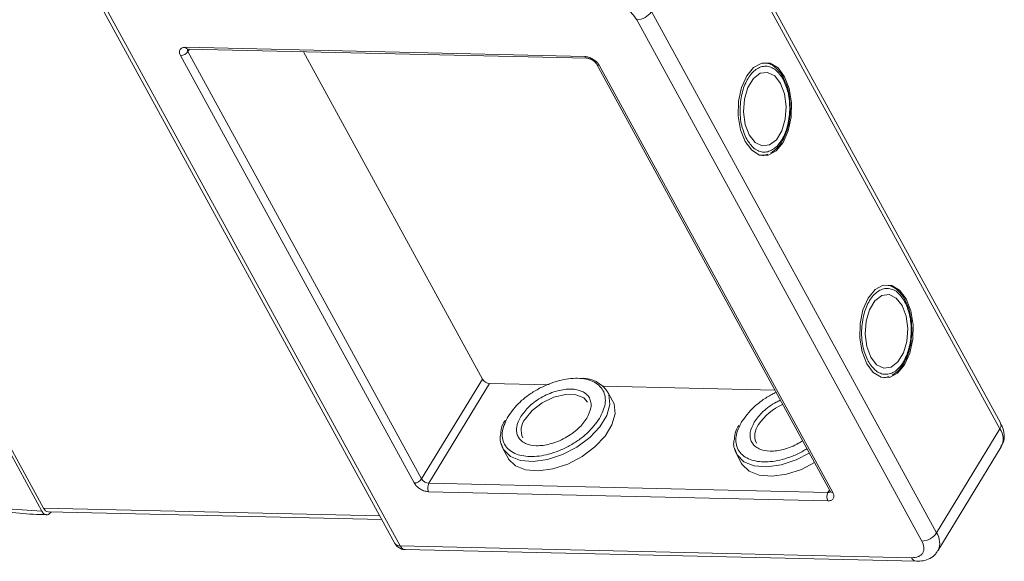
# Model space of a CAD drawing. Header units: millimetres. Extents: x 2098 to 3561, y 550 to 1583.
# Tile 67 of 84: x 3077 to 3149, y 1426 to 1466. Entities that reach past the tile are written whole.
import ezdxf

# ---------------------------------------------------------------- set-up
doc = ezdxf.new("R2010")
doc.units = ezdxf.units.MM

msp = doc.modelspace()

# ---------------------------------------------------------------- linework, layer by layer
at = {"color": 7, "linetype": 'Continuous', "lineweight": 15}
for p, q in [((3148.936, 1436.095), (3127.899, 1474.548)), ((3127.845, 1474.109), (3148.883, 1435.656)), ((3055.899, 1470.782), (3078.317, 1429.807)), ((3078.186, 1429.592), (3055.769, 1470.567)), ((3081.82, 1468.191), (3104.237, 1427.216)), ((3082.218, 1467.999), (3104.635, 1427.025)), ((3144.214, 1427.984), (3123.176, 1466.437)), ((3122.085, 1465.84), (3143.122, 1427.386)), ((3088.799, 1463.802), (3118.249, 1463.127)), ((3089.081, 1463.667), (3088.971, 1463.487)), ((3106.215, 1431.968), (3088.971, 1463.487)), ((3088.975, 1463.669), (3118.426, 1462.994)), ((3097.49, 1463.474), (3110.697, 1439.334)), ((3105.669, 1431.669), (3088.425, 1463.188)), ((3119.113, 1462.575), (3136.357, 1431.056)), ((3119.312, 1462.48), (3136.556, 1430.961)), ((3133.027, 1461.315), (3132.95, 1461.484)), ((3131.473, 1455.832), (3131.36, 1455.818)), ((3131.505, 1455.848), (3131.755, 1455.931)), ((3141.994, 1444.925), (3141.917, 1445.094)), ((3140.44, 1439.442), (3140.327, 1439.428)), ((3140.472, 1439.458), (3140.722, 1439.541)), ((3106.215, 1431.968), (3110.697, 1439.334)), ((3106.747, 1431.645), (3111.228, 1439.01)), ((3111.228, 1439.01), (3115.618, 1438.909)), ((3119.625, 1438.818), (3132.27, 1438.527)), ((3120.311, 1437.735), (3119.931, 1438.428)), ((3148.883, 1435.656), (3144.214, 1427.984)), ((3144.314, 1426.661), (3148.983, 1434.333)), ((3112.211, 1434.205), (3112.591, 1433.511)), ((3129.451, 1433.809), (3129.83, 1433.116)), ((3136.197, 1430.969), (3106.747, 1431.645)), ((3136.183, 1430.347), (3106.732, 1431.023)), ((3136.307, 1431.149), (3136.197, 1430.969)), ((3103.131, 1429.237), (3078.317, 1429.807)), ((3078.67, 1429.541), (3103.274, 1428.976)), ((3142.375, 1426.159), (3104.635, 1427.025)), ((3104.989, 1426.759), (3142.729, 1425.893))]:
    msp.add_line(p, q, dxfattribs=at)
at = {"color": 7, "linetype": 'Continuous', "lineweight": 15, "flags": 128}
for points in [[(3133.003, 1461.635), (3132.516, 1462.278), (3131.934, 1462.623), (3131.314, 1462.638), (3130.717, 1462.319), (3130.201, 1461.7), (3129.817, 1460.84), (3129.602, 1459.823), (3129.577, 1458.75), (3129.745, 1457.725), (3130.09, 1456.848), (3130.576, 1456.205), (3131.158, 1455.86), (3131.778, 1455.846), (3132.375, 1456.164), (3132.891, 1456.783), (3133.275, 1457.643), (3133.49, 1458.66), (3133.515, 1459.733), (3133.347, 1460.759), (3133.003, 1461.635)], [(3132.704, 1461.144), (3132.268, 1461.698), (3131.746, 1461.955), (3131.199, 1461.885), (3130.694, 1461.496), (3130.292, 1460.836), (3130.041, 1459.983), (3129.972, 1459.04), (3130.092, 1458.122), (3130.388, 1457.339), (3130.824, 1456.785), (3131.346, 1456.528), (3131.893, 1456.598), (3132.398, 1456.987), (3132.8, 1457.647), (3133.051, 1458.501), (3133.12, 1459.443), (3133, 1460.361), (3132.704, 1461.144)], [(3141.97, 1445.245), (3141.483, 1445.888), (3140.901, 1446.233), (3140.281, 1446.248), (3139.684, 1445.93), (3139.168, 1445.31), (3138.784, 1444.45), (3138.569, 1443.434), (3138.544, 1442.36), (3138.712, 1441.335), (3139.056, 1440.458), (3139.543, 1439.815), (3140.125, 1439.47), (3140.745, 1439.456), (3141.342, 1439.774), (3141.858, 1440.393), (3142.242, 1441.253), (3142.457, 1442.27), (3142.482, 1443.343), (3142.314, 1444.369), (3141.97, 1445.245)], [(3141.671, 1444.754), (3141.235, 1445.308), (3140.713, 1445.565), (3140.166, 1445.495), (3139.661, 1445.107), (3139.259, 1444.446), (3139.008, 1443.593), (3138.939, 1442.65), (3139.059, 1441.732), (3139.355, 1440.949), (3139.791, 1440.395), (3140.313, 1440.138), (3140.86, 1440.208), (3141.365, 1440.597), (3141.767, 1441.258), (3142.018, 1442.111), (3142.087, 1443.053), (3141.967, 1443.971), (3141.671, 1444.754)], [(3119.985, 1438.319), (3120.036, 1438.189), (3120.11, 1437.463), (3119.884, 1436.653), (3119.375, 1435.817), (3118.622, 1435.018), (3117.679, 1434.316), (3116.617, 1433.762), (3115.515, 1433.397), (3114.453, 1433.249), (3113.512, 1433.328), (3112.761, 1433.629), (3112.255, 1434.13), (3112.056, 1434.635)], [(3113.845, 1436.367), (3114.375, 1437.015), (3115.11, 1437.579), (3115.961, 1437.99), (3116.825, 1438.199), (3117.598, 1438.181), (3118.187, 1437.939), (3118.465, 1437.625)], [(3112.591, 1433.511), (3112.635, 1433.436), (3113.14, 1432.936), (3113.892, 1432.635), (3114.833, 1432.555), (3115.894, 1432.704), (3116.996, 1433.068), (3118.058, 1433.622), (3119.001, 1434.325), (3119.755, 1435.123), (3120.263, 1435.959), (3120.489, 1436.77), (3120.415, 1437.496), (3120.311, 1437.735)], [(3134.823, 1433.861), (3133.856, 1433.366), (3132.754, 1433.001), (3131.693, 1432.853), (3130.752, 1432.933), (3130, 1433.234), (3129.495, 1433.734), (3129.295, 1434.24)], [(3129.83, 1433.116), (3129.874, 1433.041), (3130.38, 1432.54), (3131.131, 1432.239), (3132.072, 1432.16), (3133.133, 1432.308), (3134.236, 1432.673), (3135.202, 1433.168)]]:
    msp.add_lwpolyline(points, dxfattribs=at)
at = {"color": 7, "linetype": 'Continuous', "lineweight": 15}
for centre, radius, start, end in [((3122.054, 1467.192), 1.353, 271.29253, 326.07318), ((3088.41, 1463.865), 0.676, 271.29253, 326.07318), ((3088.999, 1463.885), 0.217, 202.38401, 263.66952), ((3089.171, 1463.617), 0.239, 166.96444, 213.12547), ((3118.446, 1463.204), 0.211, 201.41619, 264.73451), ((3119.291, 1462.689), 0.211, 212.59835, 275.95795), ((3118.068, 1437.146), 2.248, 31.46144, 94.78041), ((3111.275, 1439.685), 0.676, 211.28833, 266.07738), ((3134.516, 1433.667), 4.135, 113.66206, 146.11822), ((3114.856, 1435.553), 1.298, 141.16362, 204.84518), ((3132.095, 1435.158), 1.298, 141.16362, 204.84518), ((3148.529, 1435.922), 0.443, 323.05751, 22.98806), ((3147.858, 1434.913), 1.266, 332.73921, 35.93869), ((3105.654, 1432.345), 0.676, 271.29253, 326.07318), ((3106.793, 1432.319), 0.676, 211.28833, 266.07738), ((3107.34, 1431.32), 0.676, 151.28833, 206.07738), ((3136.79, 1430.644), 0.676, 151.28833, 206.07738), ((3136.221, 1431.206), 0.239, 264.24648, 310.36926), ((3136.54, 1431.181), 0.221, 214.37766, 274.3082), ((3078.709, 1429.961), 0.422, 201.42703, 264.62651), ((3143.092, 1428.739), 1.353, 271.29253, 326.07318), ((3143.112, 1427.234), 1.333, 335.01474, 34.24778), ((3104.599, 1427.459), 0.436, 213.84386, 274.84199), ((3105.037, 1427.19), 0.434, 202.38401, 263.66952), ((3142.783, 1426.332), 0.443, 203.06997, 262.89888)]:
    msp.add_arc(centre, radius, start, end, dxfattribs=at)
for points, knots in [([(3078.186, 1429.592), (3077.221, 1429.643), (3075.261, 1429.747), (3072.102, 1430.305), (3069.053, 1431.11), (3066.189, 1432.104), (3063.56, 1433.204), (3060.947, 1434.487), (3057.528, 1436.431), (3054.299, 1438.669), (3051.378, 1441.115), (3049.18, 1443.202), (3047.058, 1445.54), (3045.131, 1448.088), (3043.574, 1450.616), (3042.369, 1453.137), (3041.521, 1455.66), (3041.107, 1457.959), (3041.048, 1459.996), (3041.262, 1461.771), (3041.745, 1463.437), (3042.751, 1465.481), (3044.275, 1467.205), (3046.251, 1468.548), (3048.086, 1469.434), (3050.321, 1470.118), (3052.941, 1470.544), (3054.836, 1470.559), (3055.769, 1470.567)], [0, 0, 0, 0, 0.038823, 0.07885, 0.119997, 0.152169, 0.184336, 0.217193, 0.250044, 0.315664, 0.347836, 0.380003, 0.421155, 0.461181, 0.5, 0.538824, 0.57885, 0.619997, 0.652169, 0.684336, 0.717193, 0.750044, 0.815664, 0.847836, 0.880003, 0.921155, 0.961179, 1, 1, 1, 1]), ([(3119.958, 1467.133), (3120.148, 1467.112), (3120.442, 1467.08), (3120.862, 1466.915), (3121.18, 1466.747), (3121.475, 1466.542), (3121.815, 1466.244), (3121.979, 1465.999), (3122.085, 1465.84)], [0, 0, 0, 0, 0.239443, 0.369807, 0.5, 0.630364, 0.760557, 1, 1, 1, 1]), ([(3088.425, 1463.188), (3088.391, 1463.268), (3088.339, 1463.39), (3088.348, 1463.534), (3088.386, 1463.633), (3088.456, 1463.711), (3088.581, 1463.786), (3088.713, 1463.796), (3088.799, 1463.802)], [0, 0, 0, 0, 0.239443, 0.36955, 0.5, 0.630107, 0.760557, 1, 1, 1, 1]), ([(3088.913, 1463.664), (3088.914, 1463.665), (3088.916, 1463.667), (3088.955, 1463.668), (3088.976, 1463.669)], [0, 0, 0, 0, 0.488825, 1, 1, 1, 1]), ([(3118.249, 1463.127), (3118.344, 1463.116), (3118.491, 1463.1), (3118.701, 1463.017), (3118.86, 1462.933), (3119.008, 1462.831), (3119.178, 1462.682), (3119.259, 1462.559), (3119.312, 1462.48)], [0, 0, 0, 0, 0.239443, 0.36955, 0.5, 0.630107, 0.760557, 1, 1, 1, 1]), ([(3118.426, 1462.994), (3118.427, 1462.994), (3118.445, 1462.995), (3118.505, 1462.987), (3118.594, 1462.965), (3118.699, 1462.926), (3118.774, 1462.885), (3118.816, 1462.861)], [0, 0, 0, 0, 0.005502, 0.267632, 0.473873, 0.70006, 1, 1, 1, 1]), ([(3118.816, 1462.861), (3118.868, 1462.826), (3118.94, 1462.777), (3119.023, 1462.698), (3119.074, 1462.638), (3119.106, 1462.591), (3119.113, 1462.576), (3119.113, 1462.576)], [0, 0, 0, 0, 0.385706, 0.535653, 0.767322, 0.990927, 1, 1, 1, 1]), ([(3132.95, 1461.484), (3132.931, 1461.527), (3132.832, 1461.749), (3132.589, 1462.075), (3132.214, 1462.422), (3131.859, 1462.627), (3131.631, 1462.636), (3131.564, 1462.639)], [0, 0, 0, 0, 0.063726, 0.326043, 0.596808, 0.881417, 1, 1, 1, 1]), ([(3130.202, 1457.032), (3130.064, 1457.347), (3129.85, 1457.833), (3129.728, 1458.637), (3129.705, 1459.284), (3129.757, 1459.93), (3129.921, 1460.719), (3130.274, 1461.566), (3130.781, 1462.133), (3131.244, 1462.374), (3131.62, 1462.431), (3131.991, 1462.356), (3132.447, 1462.102), (3132.716, 1461.707), (3132.891, 1461.451)], [0, 0, 0, 0, 0.119721, 0.184837, 0.25, 0.315115, 0.380279, 0.5, 0.619721, 0.684837, 0.75, 0.815115, 0.880279, 1, 1, 1, 1]), ([(3132.891, 1461.451), (3133.029, 1461.136), (3133.242, 1460.65), (3133.364, 1459.846), (3133.387, 1459.2), (3133.335, 1458.553), (3133.171, 1457.764), (3132.818, 1456.917), (3132.311, 1456.35), (3131.848, 1456.109), (3131.473, 1456.052), (3131.102, 1456.128), (3130.645, 1456.381), (3130.376, 1456.776), (3130.202, 1457.032)], [0, 0, 0, 0, 0.119721, 0.184837, 0.25, 0.315115, 0.380279, 0.5, 0.619721, 0.684837, 0.75, 0.815115, 0.880279, 1, 1, 1, 1]), ([(3133.423, 1459.199), (3133.416, 1459.528), (3133.405, 1459.989), (3133.278, 1460.621), (3133.173, 1461.015), (3133.06, 1461.247), (3133.027, 1461.315)], [0, 0, 0, 0, 0.432034, 0.604386, 0.884605, 1, 1, 1, 1]), ([(3131.983, 1456.006), (3132.139, 1456.114), (3132.463, 1456.339), (3132.832, 1456.859), (3133.091, 1457.409), (3133.261, 1457.946), (3133.384, 1458.529), (3133.41, 1458.963), (3133.423, 1459.199)], [0, 0, 0, 0, 0.191308, 0.39709, 0.559843, 0.686792, 0.830349, 1, 1, 1, 1]), ([(3139.168, 1440.642), (3139.03, 1440.957), (3138.817, 1441.443), (3138.695, 1442.248), (3138.672, 1442.894), (3138.724, 1443.54), (3138.888, 1444.329), (3139.241, 1445.176), (3139.748, 1445.743), (3140.211, 1445.984), (3140.586, 1446.041), (3140.958, 1445.966), (3141.414, 1445.712), (3141.683, 1445.317), (3141.858, 1445.061)], [0, 0, 0, 0, 0.119721, 0.184837, 0.25, 0.315115, 0.380279, 0.5, 0.619721, 0.684837, 0.75, 0.815115, 0.880279, 1, 1, 1, 1]), ([(3141.917, 1445.094), (3141.897, 1445.137), (3141.799, 1445.359), (3141.556, 1445.685), (3141.181, 1446.032), (3140.826, 1446.237), (3140.598, 1446.247), (3140.531, 1446.249)], [0, 0, 0, 0, 0.063726, 0.326043, 0.596808, 0.881417, 1, 1, 1, 1]), ([(3141.858, 1445.061), (3141.996, 1444.746), (3142.209, 1444.26), (3142.331, 1443.456), (3142.354, 1442.81), (3142.302, 1442.163), (3142.138, 1441.374), (3141.785, 1440.527), (3141.278, 1439.96), (3140.815, 1439.719), (3140.44, 1439.663), (3140.068, 1439.738), (3139.612, 1439.991), (3139.343, 1440.386), (3139.168, 1440.642)], [0, 0, 0, 0, 0.119721, 0.184837, 0.25, 0.315115, 0.380279, 0.5, 0.619721, 0.684837, 0.75, 0.815115, 0.880279, 1, 1, 1, 1]), ([(3142.39, 1442.809), (3142.382, 1443.138), (3142.372, 1443.599), (3142.245, 1444.231), (3142.14, 1444.625), (3142.027, 1444.857), (3141.994, 1444.925)], [0, 0, 0, 0, 0.432034, 0.604386, 0.884605, 1, 1, 1, 1]), ([(3140.949, 1439.616), (3141.106, 1439.724), (3141.43, 1439.949), (3141.799, 1440.469), (3142.058, 1441.019), (3142.228, 1441.556), (3142.351, 1442.139), (3142.376, 1442.573), (3142.39, 1442.809)], [0, 0, 0, 0, 0.191308, 0.39709, 0.559843, 0.686792, 0.830349, 1, 1, 1, 1]), ([(3112.592, 1436.583), (3112.858, 1436.945), (3113.267, 1437.501), (3114.097, 1438.164), (3114.813, 1438.615), (3115.582, 1438.977), (3116.58, 1439.308), (3117.766, 1439.46), (3118.736, 1439.258), (3119.31, 1438.892), (3119.623, 1438.505), (3119.778, 1438.033), (3119.79, 1437.352), (3119.52, 1436.792), (3119.344, 1436.428)], [0, 0, 0, 0, 0.119728, 0.18418, 0.25, 0.31582, 0.380272, 0.5, 0.619728, 0.68418, 0.75, 0.81582, 0.880272, 1, 1, 1, 1]), ([(3118.41, 1436.449), (3118.537, 1436.713), (3118.733, 1437.119), (3118.725, 1437.612), (3118.611, 1437.951), (3118.388, 1438.232), (3117.971, 1438.496), (3117.269, 1438.643), (3116.409, 1438.532), (3115.687, 1438.294), (3115.133, 1438.031), (3114.615, 1437.707), (3114.015, 1437.227), (3113.718, 1436.823), (3113.526, 1436.561)], [0, 0, 0, 0, 0.119721, 0.184886, 0.25, 0.315164, 0.380279, 0.5, 0.619721, 0.684886, 0.75, 0.815164, 0.880279, 1, 1, 1, 1]), ([(3129.831, 1436.187), (3130.097, 1436.55), (3130.506, 1437.108), (3131.337, 1437.764), (3131.904, 1438.139), (3132.265, 1438.302), (3132.367, 1438.349)], [0, 0, 0, 0, 0.433428, 0.66675, 0.905024, 1, 1, 1, 1]), ([(3132.684, 1437.77), (3132.581, 1437.724), (3132.294, 1437.594), (3131.855, 1437.309), (3131.254, 1436.833), (3130.957, 1436.428), (3130.765, 1436.166)], [0, 0, 0, 0, 0.126659, 0.354302, 0.581769, 1, 1, 1, 1]), ([(3119.344, 1436.428), (3119.078, 1436.066), (3118.669, 1435.51), (3117.839, 1434.847), (3117.123, 1434.396), (3116.354, 1434.033), (3115.356, 1433.703), (3114.17, 1433.551), (3113.2, 1433.753), (3112.626, 1434.119), (3112.313, 1434.506), (3112.158, 1434.978), (3112.146, 1435.659), (3112.416, 1436.219), (3112.592, 1436.583)], [0, 0, 0, 0, 0.119728, 0.18418, 0.25, 0.31582, 0.380272, 0.5, 0.619728, 0.68418, 0.75, 0.81582, 0.880272, 1, 1, 1, 1]), ([(3113.526, 1436.561), (3113.399, 1436.298), (3113.203, 1435.892), (3113.211, 1435.398), (3113.325, 1435.06), (3113.548, 1434.779), (3113.964, 1434.515), (3114.667, 1434.368), (3115.527, 1434.479), (3116.249, 1434.717), (3116.803, 1434.98), (3117.32, 1435.304), (3117.921, 1435.784), (3118.218, 1436.188), (3118.41, 1436.449)], [0, 0, 0, 0, 0.119721, 0.184886, 0.25, 0.315164, 0.380279, 0.5, 0.619721, 0.684886, 0.75, 0.815164, 0.880279, 1, 1, 1, 1]), ([(3058.31, 1435.835), (3059.157, 1435.337), (3060.346, 1434.639), (3062.146, 1433.715), (3063.69, 1432.978), (3065.544, 1432.187), (3067.494, 1431.454), (3069.527, 1430.797), (3071.603, 1430.243), (3073.695, 1429.804), (3075.772, 1429.504), (3077.392, 1429.348), (3078.29, 1429.344), (3078.53, 1429.343)], [0, 0, 0, 0, 0.1287816, 0.1805843, 0.2663985, 0.355065, 0.4497361, 0.548024, 0.6489718, 0.7518293, 0.8560851, 0.9613879, 1, 1, 1, 1]), ([(3112.381, 1436.312), (3112.3, 1436.173), (3112.1, 1435.826), (3112.071, 1435.497), (3112.054, 1435.3)], [0, 0, 0, 0, 0.401017, 1, 1, 1, 1]), ([(3129.62, 1435.916), (3129.54, 1435.777), (3129.34, 1435.431), (3129.311, 1435.101), (3129.294, 1434.904)], [0, 0, 0, 0, 0.401017, 1, 1, 1, 1]), ([(3134.64, 1434.195), (3134.545, 1434.134), (3134.213, 1433.918), (3133.591, 1433.641), (3132.596, 1433.306), (3131.409, 1433.156), (3130.439, 1433.357), (3129.865, 1433.723), (3129.552, 1434.111), (3129.397, 1434.582), (3129.385, 1435.264), (3129.656, 1435.823), (3129.831, 1436.187)], [0, 0, 0, 0, 0.033799, 0.118592, 0.201624, 0.355866, 0.510108, 0.59314, 0.677933, 0.762726, 0.845758, 1, 1, 1, 1]), ([(3130.765, 1436.166), (3130.638, 1435.903), (3130.442, 1435.496), (3130.45, 1435.003), (3130.564, 1434.664), (3130.788, 1434.384), (3131.204, 1434.119), (3131.906, 1433.973), (3132.767, 1434.082), (3133.487, 1434.323), (3133.964, 1434.541), (3134.229, 1434.713), (3134.323, 1434.774)], [0, 0, 0, 0, 0.152268, 0.235147, 0.317962, 0.400841, 0.483657, 0.635924, 0.788192, 0.871071, 0.953886, 1, 1, 1, 1]), ([(3148.964, 1434.362), (3149.024, 1434.453), (3149.198, 1434.717), (3149.222, 1435.254), (3149.123, 1435.744), (3148.97, 1436.01), (3148.923, 1436.092)], [0, 0, 0, 0, 0.179646, 0.517827, 0.85097, 1, 1, 1, 1]), ([(3112.054, 1435.3), (3112.034, 1435.212), (3111.94, 1434.802), (3112.092, 1434.468), (3112.211, 1434.205)], [0, 0, 0, 0, 0.212887, 1, 1, 1, 1]), ([(3129.294, 1434.904), (3129.274, 1434.817), (3129.18, 1434.407), (3129.331, 1434.072), (3129.451, 1433.809)], [0, 0, 0, 0, 0.212887, 1, 1, 1, 1]), ([(3106.732, 1431.023), (3106.637, 1431.033), (3106.491, 1431.049), (3106.28, 1431.132), (3106.122, 1431.216), (3105.974, 1431.318), (3105.804, 1431.467), (3105.722, 1431.59), (3105.669, 1431.669)], [0, 0, 0, 0, 0.239443, 0.3695502, 0.4999998, 0.6301073, 0.760557, 1, 1, 1, 1]), ([(3136.556, 1430.961), (3136.59, 1430.882), (3136.642, 1430.76), (3136.633, 1430.615), (3136.595, 1430.517), (3136.526, 1430.438), (3136.401, 1430.363), (3136.269, 1430.353), (3136.183, 1430.347)], [0, 0, 0, 0, 0.239443, 0.36955, 0.5, 0.630107, 0.760557, 1, 1, 1, 1]), ([(3136.357, 1431.057), (3136.364, 1431.042), (3136.38, 1431.011), (3136.382, 1430.992), (3136.382, 1430.996), (3136.382, 1430.997)], [0, 0, 0, 0, 0.437848, 0.899625, 1, 1, 1, 1]), ([(3078.871, 1429.536), (3078.835, 1429.489), (3078.754, 1429.381), (3078.595, 1429.315), (3078.423, 1429.335), (3078.282, 1429.439), (3078.213, 1429.548), (3078.186, 1429.592)], [0, 0, 0, 0, 0.17322, 0.399252, 0.625285, 0.851317, 1, 1, 1, 1]), ([(3104.239, 1427.217), (3104.244, 1427.207), (3104.286, 1427.117), (3104.421, 1426.966), (3104.663, 1426.817), (3104.873, 1426.744), (3104.982, 1426.761), (3104.989, 1426.762)], [0, 0, 0, 0, 0.038505, 0.323132, 0.637905, 0.979005, 1, 1, 1, 1]), ([(3143.122, 1427.386), (3143.19, 1427.228), (3143.294, 1426.984), (3143.276, 1426.694), (3143.2, 1426.498), (3143.06, 1426.34), (3142.811, 1426.191), (3142.547, 1426.171), (3142.375, 1426.159)], [0, 0, 0, 0, 0.239443, 0.369807, 0.5, 0.630364, 0.760557, 1, 1, 1, 1]), ([(3142.728, 1425.895), (3142.895, 1425.899), (3143.245, 1425.909), (3143.736, 1426.091), (3144.129, 1426.356), (3144.254, 1426.606), (3144.295, 1426.689)], [0, 0, 0, 0, 0.261134, 0.549314, 0.849586, 1, 1, 1, 1])]:
    msp.add_open_spline(points, degree=3, knots=knots, dxfattribs=at)

doc.saveas('drawing.dxf')
